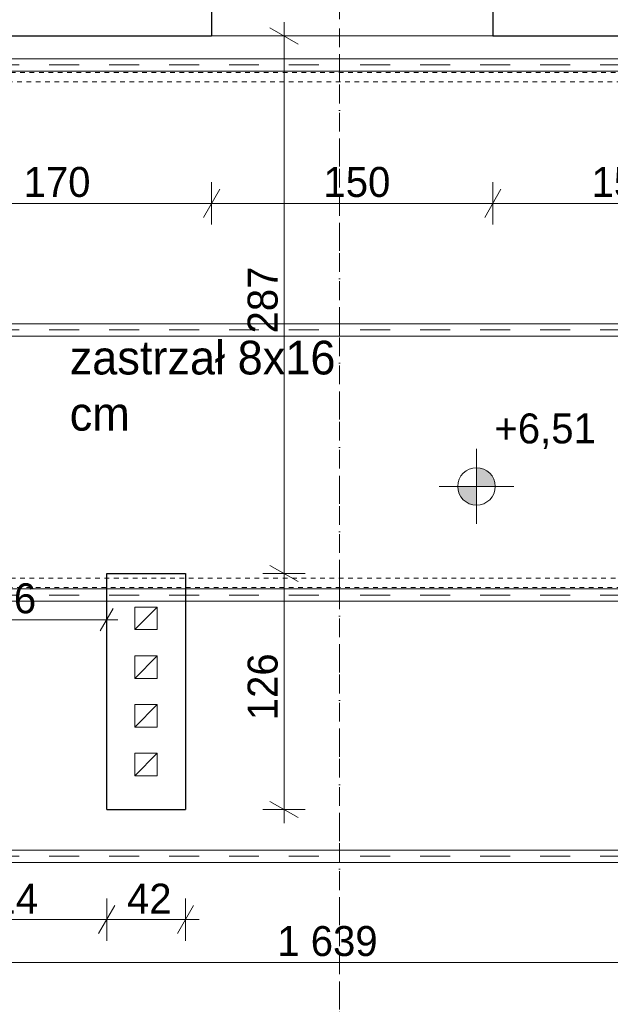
# Model space of a CAD drawing. Extents: x -686885 to -413214, y -23370 to 153194.
# Tile 139 of 145: x -482193 to -479042, y 109477 to 114734. Entities that reach past the tile are written whole.
import ezdxf

# ---------------------------------------------------------------- set-up
doc = ezdxf.new("R2010")
doc.units = 0
doc.header["$MEASUREMENT"] = 0
for name, pattern in [('Dot & Dashed', [450, 150, -150, 0, -150]), ('Hidden Line', [50, 25, -25]), ('Krawędzie ukryte', [150, 100, -50]), ('Przerywana', [320, 160, -160])]:
    doc.linetypes.add(name, pattern=pattern)
for name, color, linetype, lineweight in [('INWENT DACH_Nr_Pióra__21', 7, 'Continuous', 9), ('INWENT KONST. DREWNIANA_Nr_Pióra__21', 7, 'Continuous', 9), ('INWENT OPISY_Nr_Pióra__21', 7, 'Continuous', 9), ('INWENT RZĘDNE_Nr_Pióra__21', 7, 'Continuous', 9), ('INWENT WYMIARY_Nr_Pióra__21', 7, 'Continuous', 9), ('INWENT.ŚCIANY_Nr_Pióra__1', 7, 'Continuous', 25), ('INWENT.ŚCIANY_Nr_Pióra__21', 7, 'Continuous', 9), ('Istniejące kominy_Nr_Pióra__21', 7, 'Continuous', 9)]:
    doc.layers.add(name, color=color, linetype=linetype, lineweight=lineweight)
doc.layers.add('INWENT KONST. DREWNIANA_Nr_Pióra__2', color=7, linetype='Continuous', lineweight=13, true_color=0x7f7f7f)
doc.layers.add('INWENT RZĘDNE', color=7, linetype='Continuous')
doc.layers.add('INWENT WYMIARY', color=7, linetype='Continuous')
doc.styles.add('GENERATED_STYLE_1', font='txt')
doc.styles.add('GENERATED_STYLE_2', font='txt')
doc.styles.add('GENERATED_STYLE_4', font='txt')
doc.dimstyles.new('GENERATED_STYLE__1', dxfattribs={"dimtxt": 160.000002, "dimasz": 91.2, "dimexe": 0.18, "dimexo": 0, "dimgap": 0.09, "dimtad": 1, "dimtih": 1, "dimtoh": 1, "dimdec": 0, "dimlfac": 0.1, "dimzin": 0, "dimdsep": 46, "dimtxsty": 'GENERATED_STYLE_1', "dimblk": 'ARROWHEAD_2', "dimblk1": 'ARROWHEAD_2', "dimblk2": 'ARROWHEAD_2', "dimcen": 0.09, "dimclrd": 7, "dimclre": 7, "dimclrt": 7, "dimazin": 0, "dimtfac": 1, "dimtdec": 4, "dimtmove": 0, "dimatfit": 3, "dimfxl": 0, "dimtolj": 1, "dimtzin": 0, "dimarcsym": 0})
doc.dimstyles.new('GENERATED_STYLE__5', dxfattribs={"dimtxt": 160.000002, "dimasz": 114, "dimexe": 0.18, "dimexo": 0, "dimgap": 0.09, "dimtad": 1, "dimdec": 0, "dimlfac": 0.1, "dimzin": 0, "dimdsep": 46, "dimtxsty": 'GENERATED_STYLE_1', "dimblk": 'ARROWHEAD_2', "dimblk1": 'ARROWHEAD_2', "dimblk2": 'ARROWHEAD_2', "dimcen": 0.09, "dimclrd": 7, "dimclre": 7, "dimclrt": 7, "dimazin": 0, "dimtfac": 1, "dimtdec": 4, "dimtmove": 0, "dimatfit": 3, "dimfxl": 0, "dimtolj": 1, "dimtzin": 0, "dimarcsym": 0})
doc.dimstyles.new('GENERATED_STYLE__6', dxfattribs={"dimtxt": 160.000002, "dimasz": 114, "dimexe": 0.18, "dimexo": 0, "dimgap": 0.09, "dimtad": 1, "dimtih": 1, "dimtoh": 1, "dimdec": 0, "dimlfac": 0.1, "dimzin": 0, "dimdsep": 46, "dimtxsty": 'GENERATED_STYLE_1', "dimblk": 'ARROWHEAD_2', "dimblk1": 'ARROWHEAD_2', "dimblk2": 'ARROWHEAD_2', "dimcen": 0.09, "dimclrd": 7, "dimclre": 7, "dimclrt": 7, "dimazin": 0, "dimtfac": 1, "dimtdec": 4, "dimtmove": 0, "dimatfit": 3, "dimfxl": 0, "dimtolj": 1, "dimtzin": 0, "dimarcsym": 0})

# ---------------------------------------------------------------- blocks, each defined once
blk = doc.blocks.new('*D505')
at = {"layer": 'INWENT WYMIARY_Nr_Pióra__21', "linetype": 'Continuous'}
for p, q in [((-482888.3, 111440.8), (-482888.3, 111620.8)), ((-481728.7, 111440.8), (-481728.7, 111620.8)), ((-482853.7, 111590.8), (-482923, 111470.8)), ((-481763.3, 111470.8), (-481694, 111590.8)), ((-482947, 111530.8), (-482888.3, 111530.8)), ((-482888.3, 111530.8), (-481728.7, 111530.8)), ((-481728.7, 111530.8), (-481670, 111530.8))]:
    blk.add_line(p, q, dxfattribs=at)
at = {"layer": 'INWENT WYMIARY_Nr_Pióra__21', "insert": (-482462.1, 111562.8), "char_height": 160, "attachment_point": 7, "style": 'GENERATED_STYLE_1'}
blk.add_mtext('{116}', dxfattribs=at)
blk = doc.blocks.new('ARROWHEAD_2')
at = {"color": 0, "linetype": 'Continuous', "lineweight": 0}
for p, q in [((-0.378, -0.655), (0.378, 0.655)), ((0, 0), (-1, 0))]:
    blk.add_line(p, q, dxfattribs=at)
blk = doc.blocks.new('*D522')
at = {"layer": 'INWENT WYMIARY_Nr_Pióra__21', "linetype": 'Continuous'}
for p, q in [((-489417.1, 109775.9), (-489503.7, 109625.9)), ((-489460.4, 109588.4), (-489460.4, 109813.4)), ((-488905, 109775.9), (-488991.6, 109625.9)), ((-488948.3, 109588.4), (-488948.3, 109813.4)), ((-489533.8, 109700.9), (-489460.4, 109700.9)), ((-489460.4, 109700.9), (-488948.3, 109700.9))]:
    blk.add_line(p, q, dxfattribs=at)
at = {"layer": 'INWENT WYMIARY_Nr_Pióra__21', "char_height": 160, "attachment_point": 7, "style": 'GENERATED_STYLE_1'}
for s, insert in [('{51}', (-489708.6, 109732.9)), ('{27}', (-489196.5, 109732.9)), ('{1\xa0639}', (-480818.6, 109732.9)), ('{27}', (-472541.5, 109732.9)), ('{51}', (-471869.7, 109732.9))]:
    blk.add_mtext(s, dxfattribs=dict(at, insert=insert))
blk = doc.blocks.new('*D523')
at = {"layer": 'INWENT WYMIARY_Nr_Pióra__21', "linetype": 'Continuous'}
for p, q in [((-488905, 109775.9), (-488991.6, 109625.9)), ((-488948.3, 109588.4), (-488948.3, 109813.4)), ((-488635, 109775.9), (-488721.6, 109625.9)), ((-488678.3, 109588.4), (-488678.3, 109813.4)), ((-488948.3, 109700.9), (-488678.3, 109700.9))]:
    blk.add_line(p, q, dxfattribs=at)
at = {"layer": 'INWENT WYMIARY_Nr_Pióra__21', "char_height": 160, "attachment_point": 7, "style": 'GENERATED_STYLE_1'}
for s, insert in [('{51}', (-489708.6, 109732.9)), ('{27}', (-489196.5, 109732.9)), ('{1\xa0639}', (-480818.6, 109732.9)), ('{27}', (-472541.5, 109732.9)), ('{51}', (-471869.7, 109732.9))]:
    blk.add_mtext(s, dxfattribs=dict(at, insert=insert))
blk = doc.blocks.new('*D524')
at = {"layer": 'INWENT WYMIARY_Nr_Pióra__21', "linetype": 'Continuous'}
for p, q in [((-488635, 109775.9), (-488721.6, 109625.9)), ((-488678.3, 109588.4), (-488678.3, 109813.4)), ((-472250, 109775.9), (-472336.6, 109625.9)), ((-472293.3, 109588.4), (-472293.3, 109813.4)), ((-488678.3, 109700.9), (-472293.3, 109700.9))]:
    blk.add_line(p, q, dxfattribs=at)
at = {"layer": 'INWENT WYMIARY_Nr_Pióra__21', "char_height": 160, "attachment_point": 7, "style": 'GENERATED_STYLE_1'}
for s, insert in [('{51}', (-489708.6, 109732.9)), ('{27}', (-489196.5, 109732.9)), ('{1\xa0639}', (-480818.6, 109732.9)), ('{27}', (-472541.5, 109732.9)), ('{51}', (-471869.7, 109732.9))]:
    blk.add_mtext(s, dxfattribs=dict(at, insert=insert))
blk = doc.blocks.new('*D525')
at = {"layer": 'INWENT WYMIARY_Nr_Pióra__21', "linetype": 'Continuous'}
for p, q in [((-472250, 109775.9), (-472336.6, 109625.9)), ((-472293.3, 109588.4), (-472293.3, 109813.4)), ((-471980, 109775.9), (-472066.6, 109625.9)), ((-472023.3, 109588.4), (-472023.3, 109813.4)), ((-472293.3, 109700.9), (-472023.3, 109700.9))]:
    blk.add_line(p, q, dxfattribs=at)
at = {"layer": 'INWENT WYMIARY_Nr_Pióra__21', "char_height": 160, "attachment_point": 7, "style": 'GENERATED_STYLE_1'}
for s, insert in [('{51}', (-489708.6, 109732.9)), ('{27}', (-489196.5, 109732.9)), ('{1\xa0639}', (-480818.6, 109732.9)), ('{27}', (-472541.5, 109732.9)), ('{51}', (-471869.7, 109732.9))]:
    blk.add_mtext(s, dxfattribs=dict(at, insert=insert))
blk = doc.blocks.new('*D526')
at = {"layer": 'INWENT WYMIARY_Nr_Pióra__21', "linetype": 'Continuous'}
for p, q in [((-471980, 109775.9), (-472066.6, 109625.9)), ((-472023.3, 109588.4), (-472023.3, 109813.4)), ((-471554.5, 109625.9), (-471467.9, 109775.9)), ((-471511.2, 109588.4), (-471511.2, 109813.4)), ((-472023.3, 109700.9), (-471511.2, 109700.9)), ((-471511.2, 109700.9), (-471437.9, 109700.9))]:
    blk.add_line(p, q, dxfattribs=at)
at = {"layer": 'INWENT WYMIARY_Nr_Pióra__21', "char_height": 160, "attachment_point": 7, "style": 'GENERATED_STYLE_1'}
for s, insert in [('{51}', (-489708.6, 109732.9)), ('{27}', (-489196.5, 109732.9)), ('{1\xa0639}', (-480818.6, 109732.9)), ('{27}', (-472541.5, 109732.9)), ('{51}', (-471869.7, 109732.9))]:
    blk.add_mtext(s, dxfattribs=dict(at, insert=insert))
blk = doc.blocks.new('*D552')
at = {"layer": 'INWENT WYMIARY_Nr_Pióra__21', "linetype": 'Continuous'}
for p, q in [((-482868.3, 109817.1), (-482868.3, 110042.1)), ((-481728.3, 109817.1), (-481728.3, 110042.1)), ((-482825, 110004.6), (-482911.6, 109854.6)), ((-481685, 110004.6), (-481771.6, 109854.6)), ((-482941.7, 109929.6), (-482868.3, 109929.6)), ((-482868.3, 109929.6), (-481728.3, 109929.6))]:
    blk.add_line(p, q, dxfattribs=at)
at = {"layer": 'INWENT WYMIARY_Nr_Pióra__21', "char_height": 160, "attachment_point": 7, "style": 'GENERATED_STYLE_1'}
for s, insert in [('{114}', (-482451.9, 109961.6)), ('{42}', (-481620.7, 109961.6))]:
    blk.add_mtext(s, dxfattribs=dict(at, insert=insert))
blk = doc.blocks.new('*D553')
at = {"layer": 'INWENT WYMIARY_Nr_Pióra__21', "linetype": 'Continuous'}
for p, q in [((-481728.3, 109817.1), (-481728.3, 110042.1)), ((-481308.3, 109817.1), (-481308.3, 110042.1)), ((-481685, 110004.6), (-481771.6, 109854.6)), ((-481351.6, 109854.6), (-481265, 110004.6)), ((-481728.3, 109929.6), (-481308.3, 109929.6)), ((-481308.3, 109929.6), (-481235, 109929.6))]:
    blk.add_line(p, q, dxfattribs=at)
at = {"layer": 'INWENT WYMIARY_Nr_Pióra__21', "char_height": 160, "attachment_point": 7, "style": 'GENERATED_STYLE_1'}
for s, insert in [('{114}', (-482451.9, 109961.6)), ('{42}', (-481620.7, 109961.6))]:
    blk.add_mtext(s, dxfattribs=dict(at, insert=insert))
blk = doc.blocks.new('*D554')
at = {"layer": 'INWENT WYMIARY_Nr_Pióra__21', "linetype": 'Continuous'}
for p, q in [((-480857.6, 111820.9), (-480707.6, 111734.3)), ((-480670.1, 111777.6), (-480895.1, 111777.6)), ((-480782.6, 110517.6), (-480782.6, 111777.6)), ((-480857.6, 110560.9), (-480707.6, 110474.3)), ((-480670.1, 110517.6), (-480895.1, 110517.6)), ((-480782.6, 110444.3), (-480782.6, 110517.6))]:
    blk.add_line(p, q, dxfattribs=at)
at = {"layer": 'INWENT WYMIARY_Nr_Pióra__21', "char_height": 160, "attachment_point": 7, "rotation": 90, "style": 'GENERATED_STYLE_1'}
for s, insert in [('{287}', (-480814.6, 113059)), ('{126}', (-480814.6, 110994))]:
    blk.add_mtext(s, dxfattribs=dict(at, insert=insert))
blk = doc.blocks.new('*D555')
at = {"layer": 'INWENT WYMIARY_Nr_Pióra__21', "linetype": 'Continuous'}
for p, q in [((-480782.6, 114647.5), (-480782.6, 114720.8)), ((-480707.6, 114604.2), (-480857.6, 114690.8)), ((-480670.1, 114647.5), (-480895.1, 114647.5)), ((-480782.6, 111777.6), (-480782.6, 114647.5)), ((-480857.6, 111820.9), (-480707.6, 111734.3)), ((-480670.1, 111777.6), (-480895.1, 111777.6))]:
    blk.add_line(p, q, dxfattribs=at)
at = {"layer": 'INWENT WYMIARY_Nr_Pióra__21', "char_height": 160, "attachment_point": 7, "rotation": 90, "style": 'GENERATED_STYLE_1'}
for s, insert in [('{287}', (-480814.6, 113059)), ('{126}', (-480814.6, 110994))]:
    blk.add_mtext(s, dxfattribs=dict(at, insert=insert))
blk = doc.blocks.new('*D556')
at = {"layer": 'INWENT WYMIARY_Nr_Pióra__21', "linetype": 'Continuous'}
for p, q in [((-482978.3, 113641.1), (-482978.3, 113866.1)), ((-482868.3, 113641.1), (-482868.3, 113866.1)), ((-482935, 113828.6), (-483021.6, 113678.6)), ((-482825, 113828.6), (-482911.6, 113678.6)), ((-483051.7, 113753.6), (-482978.3, 113753.6)), ((-482978.3, 113753.6), (-482868.3, 113753.6))]:
    blk.add_line(p, q, dxfattribs=at)
at = {"layer": 'INWENT WYMIARY_Nr_Pióra__21', "char_height": 160, "attachment_point": 7, "style": 'GENERATED_STYLE_1'}
for s, insert in [('{11}', (-483226.5, 113785.6)), ('{170}', (-482172.1, 113785.6)), ('{150}', (-480572.3, 113785.6)), ('{157}', (-479142, 113785.6)), ('{11}', (-478351.5, 113785.6))]:
    blk.add_mtext(s, dxfattribs=dict(at, insert=insert))
blk = doc.blocks.new('*D557')
at = {"layer": 'INWENT WYMIARY_Nr_Pióra__21', "linetype": 'Continuous'}
for p, q in [((-482868.3, 113641.1), (-482868.3, 113866.1)), ((-481168.7, 113641.1), (-481168.7, 113866.1)), ((-482825, 113828.6), (-482911.6, 113678.6)), ((-481125.4, 113828.6), (-481212, 113678.6)), ((-482868.3, 113753.6), (-481168.7, 113753.6))]:
    blk.add_line(p, q, dxfattribs=at)
at = {"layer": 'INWENT WYMIARY_Nr_Pióra__21', "char_height": 160, "attachment_point": 7, "style": 'GENERATED_STYLE_1'}
for s, insert in [('{11}', (-483226.5, 113785.6)), ('{170}', (-482172.1, 113785.6)), ('{150}', (-480572.3, 113785.6)), ('{157}', (-479142, 113785.6)), ('{11}', (-478351.5, 113785.6))]:
    blk.add_mtext(s, dxfattribs=dict(at, insert=insert))
blk = doc.blocks.new('*D558')
at = {"layer": 'INWENT WYMIARY_Nr_Pióra__21', "linetype": 'Continuous'}
for p, q in [((-481168.7, 113641.1), (-481168.7, 113866.1)), ((-479668.7, 113641.1), (-479668.7, 113866.1)), ((-481125.4, 113828.6), (-481212, 113678.6)), ((-479625.4, 113828.6), (-479712, 113678.6)), ((-481168.7, 113753.6), (-479668.7, 113753.6))]:
    blk.add_line(p, q, dxfattribs=at)
at = {"layer": 'INWENT WYMIARY_Nr_Pióra__21', "char_height": 160, "attachment_point": 7, "style": 'GENERATED_STYLE_1'}
for s, insert in [('{11}', (-483226.5, 113785.6)), ('{170}', (-482172.1, 113785.6)), ('{150}', (-480572.3, 113785.6)), ('{157}', (-479142, 113785.6)), ('{11}', (-478351.5, 113785.6))]:
    blk.add_mtext(s, dxfattribs=dict(at, insert=insert))
blk = doc.blocks.new('*D559')
at = {"layer": 'INWENT WYMIARY_Nr_Pióra__21', "linetype": 'Continuous'}
for p, q in [((-479668.7, 113641.1), (-479668.7, 113866.1)), ((-478103.3, 113641.1), (-478103.3, 113866.1)), ((-479625.4, 113828.6), (-479712, 113678.6)), ((-478060, 113828.6), (-478146.6, 113678.6)), ((-479668.7, 113753.6), (-478103.3, 113753.6))]:
    blk.add_line(p, q, dxfattribs=at)
at = {"layer": 'INWENT WYMIARY_Nr_Pióra__21', "char_height": 160, "attachment_point": 7, "style": 'GENERATED_STYLE_1'}
for s, insert in [('{11}', (-483226.5, 113785.6)), ('{170}', (-482172.1, 113785.6)), ('{150}', (-480572.3, 113785.6)), ('{157}', (-479142, 113785.6)), ('{11}', (-478351.5, 113785.6))]:
    blk.add_mtext(s, dxfattribs=dict(at, insert=insert))
blk = doc.blocks.new('*D560')
at = {"layer": 'INWENT WYMIARY_Nr_Pióra__21', "linetype": 'Continuous'}
for p, q in [((-478103.3, 113641.1), (-478103.3, 113866.1)), ((-477993.3, 113641.1), (-477993.3, 113866.1)), ((-478060, 113828.6), (-478146.6, 113678.6)), ((-478036.6, 113678.6), (-477950, 113828.6)), ((-478103.3, 113753.6), (-477993.3, 113753.6)), ((-477993.3, 113753.6), (-477920, 113753.6))]:
    blk.add_line(p, q, dxfattribs=at)
at = {"layer": 'INWENT WYMIARY_Nr_Pióra__21', "char_height": 160, "attachment_point": 7, "style": 'GENERATED_STYLE_1'}
for s, insert in [('{11}', (-483226.5, 113785.6)), ('{170}', (-482172.1, 113785.6)), ('{150}', (-480572.3, 113785.6)), ('{157}', (-479142, 113785.6)), ('{11}', (-478351.5, 113785.6))]:
    blk.add_mtext(s, dxfattribs=dict(at, insert=insert))
blk = doc.blocks.new('Koty wysokościowe_49', base_point=(-479755.6, 112242.3))
at = {"layer": 'INWENT RZĘDNE_Nr_Pióra__21', "linetype": 'Continuous'}
for points in [[(-479755.6, 112242.3), (-479655.6, 112242.3), (-479663.3, 112280.5), (-479684.9, 112313), (-479717.4, 112334.6), (-479755.6, 112342.3)], [(-479755.6, 112242.3), (-479855.6, 112242.3), (-479848, 112204), (-479826.4, 112171.5), (-479793.9, 112149.9), (-479755.6, 112142.3)]]:
    blk.add_hatch(color=256, dxfattribs=at).paths.add_polyline_path(points, flags=0)
for p, q in [((-479755.6, 112042.3), (-479755.6, 112442.3)), ((-479955.6, 112242.3), (-479555.6, 112242.3))]:
    blk.add_line(p, q, dxfattribs=at)
blk.add_circle((-479755.6, 112242.3), 100, dxfattribs=at)
at = {"layer": 'INWENT RZĘDNE_Nr_Pióra__21', "insert": (-479660.3, 112442.3), "char_height": 160, "attachment_point": 7, "style": 'GENERATED_STYLE_2'}
blk.add_mtext('{+6,51}', dxfattribs=at)

msp = doc.modelspace()

# ---------------------------------------------------------------- linework, layer by layer
at = {"layer": 'INWENT DACH_Nr_Pióra__21', "linetype": 'Krawędzie ukryte'}
msp.add_line((-480485.8, 115137.5), (-480485.8, 102657.6), dxfattribs=at)
at = {"layer": 'INWENT KONST. DREWNIANA_Nr_Pióra__2', "linetype": 'Continuous'}
for p, q in [((-480485.8, 114525.1), (-489396.1, 114525.1)), ((-480485.8, 114460.1), (-480485.8, 114525.1)), ((-480485.8, 114460.1), (-480485.8, 114525.1)), ((-480485.8, 114525.1), (-471575.5, 114525.1)), ((-489396.1, 114460.1), (-480485.8, 114460.1)), ((-471575.5, 114460.1), (-480485.8, 114460.1)), ((-480485.8, 113110.1), (-489396.1, 113110.1)), ((-480485.8, 113045.1), (-480485.8, 113110.1)), ((-480485.8, 113045.1), (-480485.8, 113110.1)), ((-480485.8, 113110.1), (-471575.5, 113110.1)), ((-489396.1, 113045.1), (-480485.8, 113045.1)), ((-471575.5, 113045.1), (-480485.8, 113045.1)), ((-480485.8, 111695.1), (-489396.1, 111695.1)), ((-480485.8, 111630.1), (-480485.8, 111695.1)), ((-480485.8, 111630.1), (-480485.8, 111695.1)), ((-480485.8, 111695.1), (-471575.5, 111695.1)), ((-489396.1, 111630.1), (-480485.8, 111630.1)), ((-471575.5, 111630.1), (-480485.8, 111630.1)), ((-480485.8, 110300.1), (-489396.1, 110300.1)), ((-480485.8, 110235.1), (-480485.8, 110300.1)), ((-480485.8, 110235.1), (-480485.8, 110300.1)), ((-480485.8, 110300.1), (-471575.5, 110300.1)), ((-489396.1, 110235.1), (-480485.8, 110235.1)), ((-471575.5, 110235.1), (-480485.8, 110235.1))]:
    msp.add_line(p, q, dxfattribs=at)
at = {"layer": 'INWENT KONST. DREWNIANA_Nr_Pióra__2', "linetype": 'Hidden Line'}
for p, q in [((-477414.8, 114452.6), (-483556.8, 114452.6)), ((-483556.8, 114402.6), (-477414.8, 114402.6)), ((-477414.8, 111752.6), (-483556.8, 111752.6)), ((-483556.8, 111702.6), (-477414.8, 111702.6))]:
    msp.add_line(p, q, dxfattribs=at)
at = {"layer": 'INWENT KONST. DREWNIANA_Nr_Pióra__21', "linetype": 'Dot & Dashed'}
msp.add_line((-480485.8, 103147.6), (-480485.8, 114647.5), dxfattribs=at)
at = {"layer": 'INWENT KONST. DREWNIANA_Nr_Pióra__21', "linetype": 'Przerywana'}
for p, q in [((-489396.1, 114492.6), (-480485.8, 114492.6)), ((-471575.5, 114492.6), (-480485.8, 114492.6)), ((-489396.1, 113077.6), (-480485.8, 113077.6)), ((-471575.5, 113077.6), (-480485.8, 113077.6)), ((-489396.1, 111662.6), (-480485.8, 111662.6)), ((-471575.5, 111662.6), (-480485.8, 111662.6)), ((-489396.1, 110267.6), (-480485.8, 110267.6)), ((-471575.5, 110267.6), (-480485.8, 110267.6))]:
    msp.add_line(p, q, dxfattribs=at)
at = {"layer": 'INWENT.ŚCIANY_Nr_Pióra__1', "linetype": 'Continuous'}
for p, q in [((-481168.7, 114817.5), (-481168.7, 114647.5)), ((-479668.7, 114817.5), (-479668.7, 114647.5)), ((-488678.3, 114647.5), (-481168.7, 114647.5)), ((-479668.7, 114647.5), (-472293.3, 114647.5)), ((-481728.3, 111777.6), (-481308.3, 111777.6)), ((-481728.3, 110517.6), (-481728.3, 111777.6)), ((-481308.3, 111777.6), (-481308.3, 110517.6)), ((-481728.3, 110517.6), (-481308.3, 110517.6))]:
    msp.add_line(p, q, dxfattribs=at)
at = {"layer": 'INWENT.ŚCIANY_Nr_Pióra__21', "linetype": 'Continuous'}
msp.add_line((-479668.7, 114647.5), (-481168.7, 114647.5), dxfattribs=at)
at = {"layer": 'Istniejące kominy_Nr_Pióra__21', "linetype": 'Continuous'}
for p, q in [((-481578.7, 111477.6), (-481458.7, 111597.6)), ((-481578.7, 111597.6), (-481578.7, 111477.6)), ((-481458.7, 111597.6), (-481578.7, 111597.6)), ((-481458.7, 111477.6), (-481458.7, 111597.6)), ((-481578.7, 111477.6), (-481458.7, 111477.6)), ((-481578.7, 111217.6), (-481458.7, 111337.6)), ((-481578.7, 111337.6), (-481578.7, 111217.6)), ((-481458.7, 111337.6), (-481578.7, 111337.6)), ((-481458.7, 111217.6), (-481458.7, 111337.6)), ((-481578.7, 111217.6), (-481458.7, 111217.6)), ((-481578.7, 110957.6), (-481458.7, 111077.6)), ((-481578.7, 111077.6), (-481578.7, 110957.6)), ((-481458.7, 111077.6), (-481578.7, 111077.6)), ((-481458.7, 110957.6), (-481458.7, 111077.6)), ((-481578.7, 110957.6), (-481458.7, 110957.6)), ((-481578.7, 110817.6), (-481458.7, 110817.6)), ((-481578.7, 110697.6), (-481578.7, 110817.6)), ((-481578.7, 110697.6), (-481458.7, 110817.6)), ((-481458.7, 110817.6), (-481458.7, 110697.6)), ((-481458.7, 110697.6), (-481578.7, 110697.6))]:
    msp.add_line(p, q, dxfattribs=at)

# ---------------------------------------------------------------- block references
at = {"layer": 'INWENT RZĘDNE'}
msp.add_blockref('Koty wysokościowe_49', (-479755.6, 112242.3), dxfattribs=at)

# ---------------------------------------------------------------- texts
at = {"layer": 'INWENT OPISY_Nr_Pióra__21', "linetype": 'Continuous', "insert": (-481926.2, 112778.8), "char_height": 180, "width": 1561.98, "attachment_point": 4, "style": 'GENERATED_STYLE_4'}
msp.add_mtext('{zastrzał 8x16 cm}', dxfattribs=at)

# ---------------------------------------------------------------- dimensions: what is measured, and where the dimension line sits
at = {"layer": 'INWENT WYMIARY', "linetype": 'Continuous'}
for p1, p2, picture, middle in [((-481308.3, 111777.6), (-480889.5, 114647.5), '*D555', (-480894.6, 113241.1)), ((-481308.3, 110517.6), (-481308.3, 111777.6), '*D554', (-480894.6, 111176.2))]:
    dim = msp.add_linear_dim(base=(-480782.6, 110517.6), p1=p1, p2=p2, angle=90, dimstyle='GENERATED_STYLE__5', dxfattribs=at)
    dim.commit()
    dim.dimension.update_dxf_attribs({"geometry": picture, "text_midpoint": middle})
for base, p1, p2, dimstyle, picture, middle in [((-482978.3, 113753.6), (-482868.3, 113789.6), (-481168.7, 114647.5), 'GENERATED_STYLE__6', '*D557', (-481990, 113865.6)), ((-482978.3, 113753.6), (-481168.7, 114647.5), (-479668.7, 114647.5), 'GENERATED_STYLE__6', '*D558', (-480390.1, 113865.6)), ((-482978.3, 113753.6), (-479668.7, 114647.5), (-478103.3, 113682.3), 'GENERATED_STYLE__6', '*D559', (-478959.9, 113865.6)), ((-482978.3, 113753.6), (-482978.3, 113683.5), (-482868.3, 113789.6), 'GENERATED_STYLE__6', '*D556', (-483113.1, 113865.6)), ((-482978.3, 113753.6), (-478103.3, 113682.3), (-477993.3, 113630.8), 'GENERATED_STYLE__6', '*D560', (-478238.1, 113865.6)), ((-489460.4, 109700.9), (-488948.3, 112408.4), (-488678.3, 112427.9), 'GENERATED_STYLE__6', '*D523', (-489075.1, 109812.9)), ((-489460.4415391, 109700.8974237), (-488678.3251087, 112427.8833263), (-472293.3251087, 112390.0649386), 'GENERATED_STYLE__6', '*D524', (-480545.0723089, 109812.8974253)), ((-489460.4, 109700.9), (-489460.4, 109552.1), (-488948.3, 112408.4), 'GENERATED_STYLE__6', '*D522', (-489587.2, 109812.9)), ((-489460.4, 109700.9), (-472293.3, 112390.1), (-472023.3, 112358.9), 'GENERATED_STYLE__6', '*D525', (-472420.1, 109812.9)), ((-489460.4, 109700.9), (-472023.3, 112358.9), (-471511.2, 109581.6), 'GENERATED_STYLE__6', '*D526', (-471748.3, 109812.9)), ((-482888.3, 111530.8), (-482888.3, 111262.3), (-481728.7, 111267.6), 'GENERATED_STYLE__1', '*D505', (-482288, 111642.8)), ((-482868.3, 109929.6), (-482868.3, 109976.3), (-481728.3, 110517.6), 'GENERATED_STYLE__6', '*D552', (-482277.8, 110041.6)), ((-482868.3, 109929.6), (-481728.3, 110517.6), (-481308.3, 110517.6), 'GENERATED_STYLE__6', '*D553', (-481499.3, 110041.6))]:
    dim = msp.add_linear_dim(base=base, p1=p1, p2=p2, dimstyle=dimstyle, dxfattribs=at)
    dim.commit()
    dim.dimension.update_dxf_attribs({"geometry": picture, "text_midpoint": middle})

doc.saveas('drawing.dxf')
